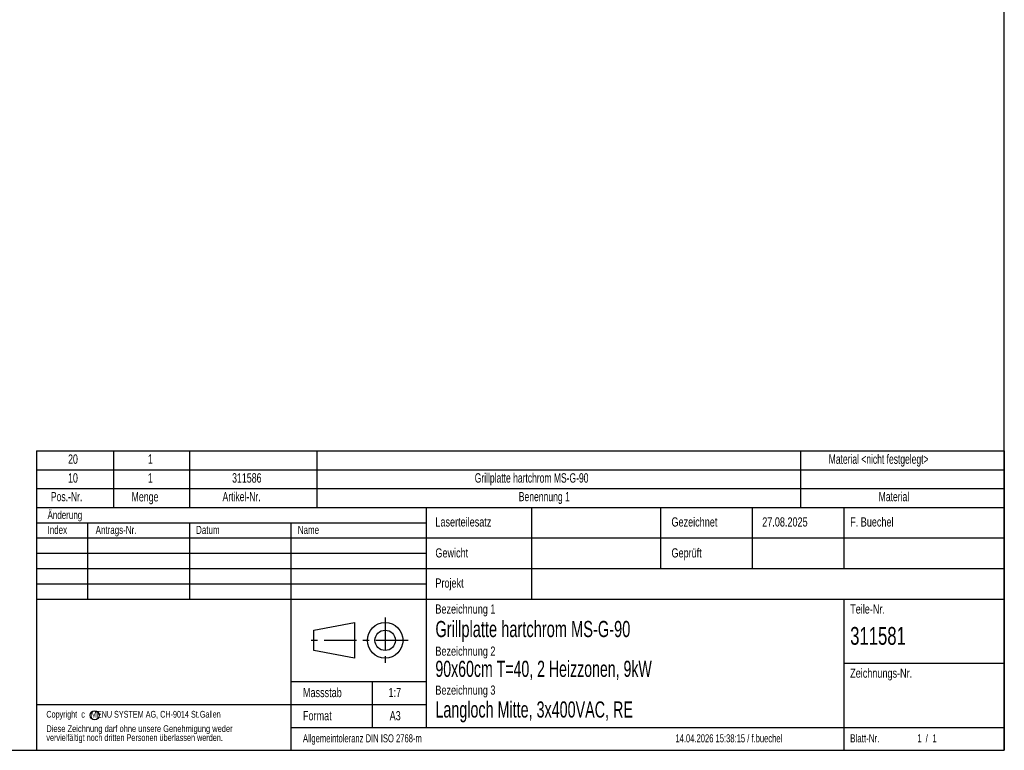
# Model space of a CAD drawing. Extents: x 34 to 2904, y 35 to 2044.
# Tile 6 of 10: x 1550 to 2904, y 35 to 1040. Entities that reach past the tile are written whole.
import ezdxf
from ezdxf.enums import TextEntityAlignment as Align

# ---------------------------------------------------------------- set-up
doc = ezdxf.new("R2010")
doc.units = 0
doc.header["$LTSCALE"] = 7
doc.linetypes.add('CENTER', pattern=[10.16, 6.35, -1.27, 1.27, -1.27])
doc.layers.get('0').update_dxf_attribs({"linetype": 'CONTINUOUS'})
doc.layers.add('LAYER3', color=4, linetype='CONTINUOUS')

# ---------------------------------------------------------------- blocks, each defined once
blk = doc.blocks.new('SW_TABLEANNOTATION_0')
at = {"color": 0, "linetype": 'CONTINUOUS'}
for p, q in [((0, 51.8), (0, 25.9)), ((0, 51.8), (105.8, 51.8)), ((105.8, 51.8), (105.8, 25.9)), ((105.8, 51.8), (210, 51.8)), ((210, 51.8), (210, 25.9)), ((210, 51.8), (385, 51.8)), ((385, 51.8), (385, 25.9)), ((385, 51.8), (1050, 51.8)), ((1050, 51.8), (1050, 25.9)), ((1050, 51.8), (1330, 51.8)), ((1330, 51.8), (1330, 25.9)), ((0, 25.9), (0, 0)), ((0, 25.9), (105.8, 25.9)), ((105.8, 25.9), (105.8, 0)), ((105.8, 25.9), (210, 25.9)), ((210, 25.9), (210, 0)), ((210, 25.9), (385, 25.9)), ((385, 25.9), (385, 0)), ((385, 25.9), (1050, 25.9)), ((1050, 25.9), (1050, 0)), ((1050, 25.9), (1330, 25.9)), ((1330, 25.9), (1330, 0)), ((0, 0), (0, -25.9)), ((0, 0), (105.8, 0)), ((105.8, 0), (105.8, -25.9)), ((105.8, 0), (210, 0)), ((210, 0), (210, -25.9)), ((210, 0), (385, 0)), ((385, 0), (385, -25.9)), ((385, 0), (1050, 0)), ((1050, 0), (1050, -25.9)), ((1050, 0), (1330, 0)), ((1330, 0), (1330, -25.9)), ((0, -25.9), (105.8, -25.9)), ((105.8, -25.9), (210, -25.9)), ((210, -25.9), (385, -25.9)), ((385, -25.9), (1050, -25.9)), ((1050, -25.9), (1330, -25.9))]:
    blk.add_line(p, q, dxfattribs=at)
for s, height, width, p in [('20', 12.96, 0.7, (43.3, 30.2)), ('1', 13, 0.7, (153.1, 30.2)), ('Material <nicht festgelegt>', 12.965, 0.674074, (1088.7, 30.2)), ('10', 12.96, 0.7, (43.3, 4.3)), ('1', 13, 0.7, (153.1, 4.3)), ('311586', 12.96, 0.7, (268.7, 4.3)), ('Grillplatte hartchrom MS-G-90', 12.965, 0.675862, (602.2, 4.3)), ('Pos.-Nr.', 12.6, 0.7, (19.7, -21.1)), ('Menge', 12.96, 0.7, (130.5, -21.6)), ('Artikel-Nr.', 12.6, 0.7, (255.6, -21.1)), ('Benennung 1', 12.6, 0.7, (662.7, -21.1)), ('Material', 12.6, 0.7, (1157.3, -21.1))]:
    blk.add_text(s, height=height, dxfattribs=dict(at, width=width)).set_placement(p, align=Align.BOTTOM_LEFT)

msp = doc.modelspace()

# ---------------------------------------------------------------- linework, layer by layer
at = {"color": 7, "linetype": 'CONTINUOUS'}
for p, q in [((2903.6, 35), (2903.6, 2044)), ((33.6, 35), (2903.6, 35))]:
    msp.add_line(p, q, dxfattribs=at)
at = {"color": 179, "linetype": 'CONTINUOUS'}
for p, q in [((1573.6, 368.9), (2903.6, 368.9)), ((1573.6, 368.9), (1573.6, 35)), ((2109.1, 368.9), (2109.1, 66.5)), ((2254, 368.9), (2254, 242.9)), ((2431.1, 368.9), (2431.1, 284.9)), ((2557.1, 368.9), (2557.1, 284.9)), ((2683.1, 368.9), (2683.1, 284.9)), ((2903.6, 368.9), (2903.6, 35)), ((1573.6, 347.9), (2109.1, 347.9)), ((1643.6, 347.9), (1643.6, 242.9)), ((1783.6, 347.9), (1783.6, 242.9)), ((1922.9, 347.9), (1922.9, 35)), ((1573.6, 326.9), (2903.6, 326.9)), ((1573.6, 305.9), (2109.1, 305.9)), ((1573.6, 284.9), (2903.6, 284.9)), ((1573.6, 263.9), (2109.1, 263.9)), ((1573.6, 242.9), (2903.6, 242.9)), ((2683.1, 242.9), (2683.1, 35)), ((1954.75, 200.2), (2010.75, 210.7)), ((2010.75, 210.7), (2010.75, 161.7)), ((1954.75, 172.2), (1954.75, 200.2)), ((2010.75, 161.7), (1954.75, 172.2)), ((2683.1, 154.7), (2903.6, 154.7)), ((1922.9, 129.5), (2109.1, 129.5)), ((2034.9, 129.5), (2034.9, 66.5)), ((1573.6, 98), (2109.1, 98)), ((1922.9, 66.5), (2903.6, 66.5)), ((1573.6, 35), (2903.6, 35))]:
    msp.add_line(p, q, dxfattribs=at)
at = {"color": 179, "linetype": 'CENTER'}
for p, q in [((2052.75, 217.7), (2052.75, 154.7)), ((2084.25, 186.2), (1947.75, 186.2))]:
    msp.add_line(p, q, dxfattribs=at)
at = {"color": 179, "linetype": 'CONTINUOUS'}
for centre, radius in [((2052.75, 186.2), 24.5), ((2052.75, 186.2), 14), ((1653.588, 83.148), 6.3)]:
    msp.add_circle(centre, radius, dxfattribs=at)

# ---------------------------------------------------------------- block references
msp.add_blockref('SW_TABLEANNOTATION_0', (1573.624, 394.8), dxfattribs=at)

# ---------------------------------------------------------------- texts
at = {"layer": 'LAYER3', "color": 4, "linetype": 'CONTINUOUS'}
for s, height, width, p in [('Änderung', 11.1125, 0.738397, (1588.767, 349.661)), ('Laserteilesatz', 12.6238, 0.738397, (2121.771, 338.881)), ('Gezeichnet', 12.6238, 0.738397, (2446.197, 338.881)), ('27.08.2025', 12.6238, 0.738397, (2570.932, 338.881)), ('F. Buechel', 12.6238, 0.738397, (2691.777, 338.881)), ('Index', 11.1125, 0.738397, (1588.767, 329.153)), ('Antrags-Nr.', 11.1125, 0.738397, (1654.831, 329.153)), ('Datum', 11.1125, 0.738397, (1792.878, 329.153)), ('Name', 11.1125, 0.738397, (1932.679, 329.153)), ('Gewicht', 12.6238, 0.738397, (2121.771, 296.355)), ('Geprüft', 12.6238, 0.738397, (2446.197, 296.355)), ('Projekt', 12.6238, 0.738397, (2121.771, 254.909)), ('Bezeichnung 1', 12.6238, 0.738397, (2121.771, 219.139)), ('Teile-Nr.', 12.6238, 0.738397, (2691.777, 219.139)), ('Grillplatte hartchrom MS-G-90', 22.225, 0.675862, (2121.771, 183.989)), ('311581', 24.5, 0.7, (2691.777, 172.71)), ('Bezeichnung 2', 12.6238, 0.738397, (2121.771, 161.261)), ('90x60cm T=40, 2 Heizzonen, 9kW', 22.225, 0.653333, (2121.771, 129.255)), ('Zeichnungs-Nr.', 12.6238, 0.738397, (2691.777, 131.01)), ('Massstab', 12.6238, 0.738397, (1939.741, 104.352)), ('Bezeichnung 3', 12.6238, 0.738397, (2121.771, 107.69)), ('1:7', 12.6238, 0.738397, (2057.367, 104.352)), ('Langloch Mitte, 3x400VAC, RE', 22.225, 0.6625, (2121.771, 73.355)), ('Copyright  c   MENU SYSTEM AG, CH-9014 St.Gallen', 9.26042, 0.669172, (1587.109, 77.176)), ('Format', 12.6238, 0.738397, (1939.741, 72.439)), ('A3', 12.6238, 0.738397, (2058.893, 72.439)), ('Diese Zeichnung darf ohne unsere Genehmigung weder', 9.26042, 0.694093, (1587.109, 57.421)), ('vervielfältigt noch dritten Personen überlassen werden.', 9.26042, 0.704833, (1587.109, 45.074)), ('Allgemeintoleranz DIN ISO 2768-m', 11.1125, 0.703784, (1939.741, 42.601)), ('14.04.2026 15:38:15 / f.buechel', 11.1125, 0.702668, (2451.583, 42.601)), ('Blatt-Nr.', 11.1125, 0.738397, (2691.777, 42.601)), ('1', 11.113, 0.738397, (2783.982, 42.601)), ('/', 11.113, 0.738397, (2795.516, 42.601)), ('1', 11.113, 0.738397, (2804.812, 42.601))]:
    msp.add_text(s, height=height, dxfattribs=dict(at, width=width)).set_placement(p, align=Align.BOTTOM_LEFT)

doc.saveas('drawing.dxf')
